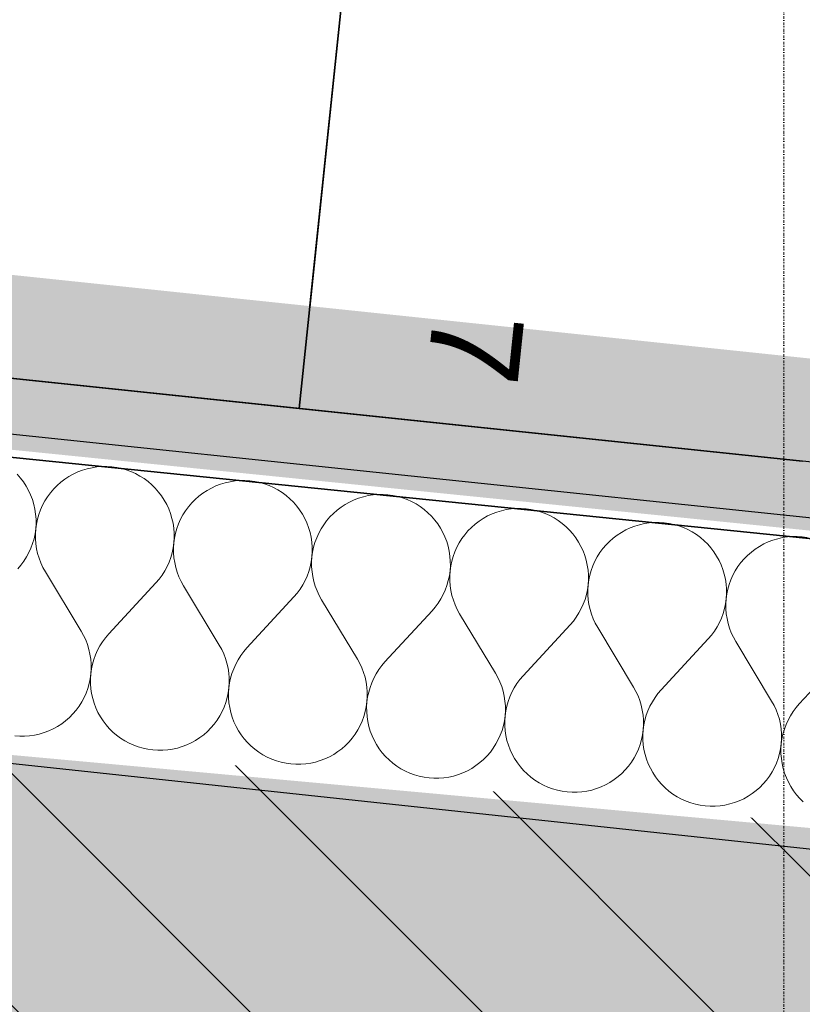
# Model space of a CAD drawing. Header units: millimetres. Extents: x -40276 to 214973, y -147941 to 35228.
# Tile 83 of 256: x -15270 to -14840, y 9356 to 9897. Entities that reach past the tile are written whole.
import ezdxf

# ---------------------------------------------------------------- set-up
doc = ezdxf.new("R2010")
doc.units = ezdxf.units.MM
doc.header["$MEASUREMENT"] = 0
doc.linetypes.add('Wipeout_Contour', pattern=[1000, 0, -1000])
doc.linetypes.add('Čerchovaná S', pattern=[3.5, 1.5, -0.85, 0.3, -0.85])
for name, color, linetype in [('1._POHLED ZÁPADNÍ_2_0_plochy', 7, 'Continuous'), ('1._POHLED ZÁPADNÍ_2_akustické prvky', 7, 'Continuous'), ('1._POHLED ZÁPADNÍ_2_Interiér - schodiště', 7, 'Continuous'), ('1._POHLED ZÁPADNÍ_2_Konstrukce - nosné', 7, 'Continuous'), ('1._POHLED ZÁPADNÍ_2_Nové_Interiér - schodiště', 7, 'Continuous'), ('1._POHLED ZÁPADNÍ_2_Nové_Výplně - Povrchové', 7, 'Continuous'), ('1._POHLED ZÁPADNÍ_2_Nové_Výplně – Řezové', 7, 'Continuous'), ('1._POHLED ZÁPADNÍ_2_Výplně – Řezové', 7, 'Continuous'), ('1._POHLED ZÁPADNÍ_2_Značky - řezy', 7, 'Continuous')]:
    doc.layers.add(name, color=color, linetype=linetype)
doc.styles.add('GENEROVANÝ_STYL_1', font='txt')

# ---------------------------------------------------------------- blocks, each defined once
blk = doc.blocks.new('*X38', base_point=(-42174.69, -26223.67))
at = {"layer": '1._POHLED ZÁPADNÍ_2_Nové_Výplně – Řezové', "color": 21, "linetype": 'Continuous', "lineweight": 20, "true_color": 0xffaaaa}
for p, q in [((-15229.9, 9650.58), (-15232.55, 9649.98)), ((-15227.21, 9650.98), (-15229.9, 9650.58)), ((-15224.5, 9651.19), (-15227.21, 9650.98)), ((-15221.77, 9651.21), (-15224.5, 9651.19)), ((-15219.06, 9651.03), (-15221.77, 9651.21)), ((-15216.36, 9650.66), (-15219.06, 9651.03)), ((-15213.7, 9650.1), (-15216.36, 9650.66)), ((-15211.09, 9649.35), (-15213.7, 9650.1)), ((-15269.18, 9644.88), (-15270.97, 9646.93)), ((-15267.54, 9642.72), (-15269.18, 9644.88)), ((-15242.55, 9645.77), (-15244.83, 9644.28)), ((-15240.17, 9647.09), (-15242.55, 9645.77)), ((-15237.7, 9648.23), (-15240.17, 9647.09)), ((-15235.16, 9649.2), (-15237.7, 9648.23)), ((-15232.55, 9649.98), (-15235.16, 9649.2)), ((-15208.53, 9648.41), (-15211.09, 9649.35)), ((-15206.05, 9647.3), (-15208.53, 9648.41)), ((-15203.66, 9646.01), (-15206.05, 9647.3)), ((-15201.36, 9644.55), (-15203.66, 9646.01)), ((-15266.05, 9640.44), (-15267.54, 9642.72)), ((-15264.73, 9638.06), (-15266.05, 9640.44)), ((-15249.04, 9640.84), (-15250.95, 9638.91)), ((-15246.99, 9642.64), (-15249.04, 9640.84)), ((-15244.83, 9644.28), (-15246.99, 9642.64)), ((-15199.17, 9642.93), (-15201.36, 9644.55)), ((-15197.11, 9641.16), (-15199.17, 9642.93)), ((-15195.17, 9639.25), (-15197.11, 9641.16)), ((-15193.38, 9637.21), (-15195.17, 9639.25)), ((-15164.37, 9639.41), (-15166.75, 9638.09)), ((-15161.9, 9640.55), (-15164.37, 9639.41)), ((-15159.36, 9641.52), (-15161.9, 9640.55)), ((-15156.75, 9642.3), (-15159.36, 9641.52)), ((-15154.1, 9642.9), (-15156.75, 9642.3)), ((-15151.4, 9643.3), (-15154.1, 9642.9)), ((-15148.69, 9643.51), (-15151.4, 9643.3)), ((-15145.97, 9643.53), (-15148.69, 9643.51)), ((-15143.26, 9643.35), (-15145.97, 9643.53)), ((-15140.56, 9642.98), (-15143.26, 9643.35)), ((-15137.9, 9642.42), (-15140.56, 9642.98)), ((-15135.29, 9641.67), (-15137.9, 9642.42)), ((-15132.73, 9640.73), (-15135.29, 9641.67)), ((-15130.25, 9639.62), (-15132.73, 9640.73)), ((-15127.85, 9638.33), (-15130.25, 9639.62)), ((-15263.59, 9635.59), (-15264.73, 9638.06)), ((-15262.63, 9633.04), (-15263.59, 9635.59)), ((-15254.33, 9634.65), (-15255.79, 9632.35)), ((-15252.72, 9636.84), (-15254.33, 9634.65)), ((-15250.95, 9638.91), (-15252.72, 9636.84)), ((-15191.73, 9635.04), (-15193.38, 9637.21)), ((-15190.25, 9632.76), (-15191.73, 9635.04)), ((-15171.19, 9634.96), (-15173.24, 9633.16)), ((-15169.02, 9636.6), (-15171.19, 9634.96)), ((-15166.75, 9638.09), (-15169.02, 9636.6)), ((-15125.56, 9636.87), (-15127.85, 9638.33)), ((-15123.37, 9635.25), (-15125.56, 9636.87)), ((-15121.3, 9633.48), (-15123.37, 9635.25)), ((-15080.95, 9634.62), (-15083.55, 9633.84)), ((-15078.29, 9635.22), (-15080.95, 9634.62)), ((-15075.6, 9635.62), (-15078.29, 9635.22)), ((-15072.89, 9635.83), (-15075.6, 9635.62)), ((-15070.17, 9635.85), (-15072.89, 9635.83)), ((-15067.45, 9635.67), (-15070.17, 9635.85)), ((-15064.76, 9635.3), (-15067.45, 9635.67)), ((-15062.1, 9634.74), (-15064.76, 9635.3)), ((-15059.48, 9633.99), (-15062.1, 9634.74)), ((-15056.93, 9633.05), (-15059.48, 9633.99)), ((-15261.84, 9630.44), (-15262.63, 9633.04)), ((-15261.25, 9627.78), (-15261.84, 9630.44)), ((-15257.08, 9629.96), (-15258.19, 9627.47)), ((-15255.79, 9632.35), (-15257.08, 9629.96)), ((-15188.93, 9630.38), (-15190.25, 9632.76)), ((-15187.79, 9627.91), (-15188.93, 9630.38)), ((-15176.92, 9629.16), (-15178.53, 9626.97)), ((-15175.15, 9631.23), (-15176.92, 9629.16)), ((-15173.24, 9633.16), (-15175.15, 9631.23)), ((-15119.37, 9631.57), (-15121.3, 9633.48)), ((-15117.57, 9629.53), (-15119.37, 9631.57)), ((-15115.93, 9627.36), (-15117.57, 9629.53)), ((-15093.22, 9628.92), (-15095.39, 9627.28)), ((-15090.94, 9630.41), (-15093.22, 9628.92)), ((-15088.56, 9631.73), (-15090.94, 9630.41)), ((-15086.1, 9632.87), (-15088.56, 9631.73)), ((-15083.55, 9633.84), (-15086.1, 9632.87)), ((-15054.45, 9631.94), (-15056.93, 9633.05)), ((-15052.05, 9630.65), (-15054.45, 9631.94)), ((-15049.75, 9629.19), (-15052.05, 9630.65)), ((-15047.57, 9627.57), (-15049.75, 9629.19)), ((-15260.85, 9625.09), (-15261.25, 9627.78)), ((-15260.64, 9622.38), (-15260.85, 9625.09)), ((-15259.12, 9624.92), (-15259.87, 9622.3)), ((-15258.19, 9627.47), (-15259.12, 9624.92)), ((-15186.82, 9625.37), (-15187.79, 9627.91)), ((-15186.04, 9622.76), (-15186.82, 9625.37)), ((-15179.99, 9624.67), (-15181.28, 9622.28)), ((-15178.53, 9626.97), (-15179.99, 9624.67)), ((-15114.45, 9625.08), (-15115.93, 9627.36)), ((-15113.13, 9622.7), (-15114.45, 9625.08)), ((-15099.34, 9623.55), (-15101.11, 9621.48)), ((-15097.43, 9625.48), (-15099.34, 9623.55)), ((-15095.39, 9627.28), (-15097.43, 9625.48)), ((-15045.5, 9625.81), (-15047.57, 9627.57)), ((-15043.57, 9623.89), (-15045.5, 9625.81)), ((-15041.77, 9621.85), (-15043.57, 9623.89)), ((-15012.76, 9624.05), (-15015.14, 9622.73)), ((-15010.29, 9625.19), (-15012.76, 9624.05)), ((-15007.75, 9626.16), (-15010.29, 9625.19)), ((-15005.14, 9626.94), (-15007.75, 9626.16)), ((-15002.49, 9627.54), (-15005.14, 9626.94)), ((-14999.8, 9627.94), (-15002.49, 9627.54)), ((-14997.09, 9628.15), (-14999.8, 9627.94)), ((-14994.37, 9628.17), (-14997.09, 9628.15)), ((-14991.65, 9627.99), (-14994.37, 9628.17)), ((-14988.96, 9627.62), (-14991.65, 9627.99)), ((-14986.3, 9627.06), (-14988.96, 9627.62)), ((-14983.68, 9626.31), (-14986.3, 9627.06)), ((-14981.13, 9625.37), (-14983.68, 9626.31)), ((-14978.64, 9624.26), (-14981.13, 9625.37)), ((-14976.25, 9622.97), (-14978.64, 9624.26)), ((-15260.8, 9616.95), (-15260.62, 9619.66)), ((-15260.43, 9619.64), (-15260.8, 9616.95)), ((-15260.62, 9619.66), (-15260.64, 9622.38)), ((-15259.87, 9622.3), (-15260.43, 9619.64)), ((-15185.45, 9620.1), (-15186.04, 9622.76)), ((-15185.05, 9617.41), (-15185.45, 9620.1)), ((-15182.39, 9619.79), (-15183.32, 9617.24)), ((-15181.28, 9622.28), (-15182.39, 9619.79)), ((-15111.99, 9620.23), (-15113.13, 9622.7)), ((-15111.02, 9617.69), (-15111.99, 9620.23)), ((-15110.24, 9615.08), (-15111.02, 9617.69)), ((-15102.73, 9619.29), (-15104.18, 9616.99)), ((-15101.11, 9621.48), (-15102.73, 9619.29)), ((-15040.13, 9619.68), (-15041.77, 9621.85)), ((-15038.64, 9617.4), (-15040.13, 9619.68)), ((-15021.63, 9617.8), (-15023.54, 9615.87)), ((-15019.59, 9619.6), (-15021.63, 9617.8)), ((-15017.42, 9621.24), (-15019.59, 9619.6)), ((-15015.14, 9622.73), (-15017.42, 9621.24)), ((-14973.95, 9621.51), (-14976.25, 9622.97)), ((-14971.76, 9619.9), (-14973.95, 9621.51)), ((-14969.7, 9618.13), (-14971.76, 9619.9)), ((-14967.76, 9616.21), (-14969.7, 9618.13)), ((-14931.95, 9618.48), (-14934.49, 9617.52)), ((-14929.34, 9619.26), (-14931.95, 9618.48)), ((-14926.69, 9619.86), (-14929.34, 9619.26)), ((-14924, 9620.26), (-14926.69, 9619.86)), ((-14921.29, 9620.47), (-14924, 9620.26)), ((-14918.56, 9620.49), (-14921.29, 9620.47)), ((-14915.85, 9620.31), (-14918.56, 9620.49)), ((-14913.15, 9619.94), (-14915.85, 9620.31)), ((-14910.49, 9619.38), (-14913.15, 9619.94)), ((-14907.88, 9618.63), (-14910.49, 9619.38)), ((-14905.32, 9617.7), (-14907.88, 9618.63)), ((-14902.84, 9616.58), (-14905.32, 9617.7)), ((-15261.74, 9611.59), (-15261.18, 9614.25)), ((-15261.18, 9614.25), (-15260.8, 9616.95)), ((-15260.8, 9616.95), (-15260.98, 9614.23)), ((-15260.98, 9614.23), (-15260.96, 9611.51)), ((-15184.84, 9614.7), (-15185.05, 9617.41)), ((-15184.82, 9611.98), (-15184.84, 9614.7)), ((-15184.07, 9614.62), (-15184.63, 9611.96)), ((-15183.32, 9617.24), (-15184.07, 9614.62)), ((-15109.65, 9612.42), (-15110.24, 9615.08)), ((-15109.24, 9609.73), (-15109.65, 9612.42)), ((-15105.47, 9614.6), (-15106.59, 9612.11)), ((-15104.18, 9616.99), (-15105.47, 9614.6)), ((-15037.33, 9615.02), (-15038.64, 9617.4)), ((-15036.18, 9612.55), (-15037.33, 9615.02)), ((-15035.22, 9610.01), (-15036.18, 9612.55)), ((-15025.31, 9613.8), (-15026.93, 9611.61)), ((-15023.54, 9615.87), (-15025.31, 9613.8)), ((-14965.97, 9614.17), (-14967.76, 9616.21)), ((-14964.33, 9612), (-14965.97, 9614.17)), ((-14941.62, 9613.56), (-14943.78, 9611.92)), ((-14939.34, 9615.05), (-14941.62, 9613.56)), ((-14936.96, 9616.37), (-14939.34, 9615.05)), ((-14934.49, 9617.52), (-14936.96, 9616.37)), ((-14900.45, 9615.29), (-14902.84, 9616.58)), ((-14898.15, 9613.83), (-14900.45, 9615.29)), ((-14895.96, 9612.22), (-14898.15, 9613.83)), ((-14848.19, 9612.58), (-14850.89, 9612.18)), ((-14845.48, 9612.8), (-14848.19, 9612.58)), ((-14842.76, 9612.81), (-14845.48, 9612.8)), ((-14840.05, 9612.63), (-14842.76, 9612.81)), ((-14837.35, 9612.26), (-14840.05, 9612.63)), ((-15263.43, 9606.42), (-15262.49, 9608.97)), ((-15262.49, 9608.97), (-15261.74, 9611.59)), ((-15260.96, 9611.51), (-15260.75, 9608.8)), ((-15260.75, 9608.8), (-15260.34, 9606.11)), ((-15185.37, 9606.57), (-15185, 9609.27)), ((-15185, 9609.27), (-15185.18, 9606.55)), ((-15185, 9609.27), (-15184.82, 9611.98)), ((-15184.63, 9611.96), (-15185, 9609.27)), ((-15109.03, 9607.02), (-15109.24, 9609.73)), ((-15109.02, 9604.3), (-15109.03, 9607.02)), ((-15108.27, 9606.94), (-15108.83, 9604.28)), ((-15107.52, 9609.56), (-15108.27, 9606.94)), ((-15106.59, 9612.11), (-15107.52, 9609.56)), ((-15034.44, 9607.4), (-15035.22, 9610.01)), ((-15033.84, 9604.75), (-15034.44, 9607.4)), ((-15029.67, 9606.92), (-15030.78, 9604.44)), ((-15028.38, 9609.31), (-15029.67, 9606.92)), ((-15026.93, 9611.61), (-15028.38, 9609.31)), ((-14962.84, 9609.72), (-14964.33, 9612)), ((-14961.52, 9607.34), (-14962.84, 9609.72)), ((-14960.38, 9604.87), (-14961.52, 9607.34)), ((-14947.74, 9608.19), (-14949.51, 9606.12)), ((-14945.83, 9610.13), (-14947.74, 9608.19)), ((-14943.78, 9611.92), (-14945.83, 9610.13)), ((-14893.9, 9610.45), (-14895.96, 9612.22)), ((-14891.96, 9608.53), (-14893.9, 9610.45)), ((-14890.17, 9606.49), (-14891.96, 9608.53)), ((-14863.54, 9607.37), (-14865.81, 9605.89)), ((-14861.16, 9608.69), (-14863.54, 9607.37)), ((-14858.69, 9609.84), (-14861.16, 9608.69)), ((-14856.15, 9610.8), (-14858.69, 9609.84)), ((-14853.54, 9611.59), (-14856.15, 9610.8)), ((-14850.89, 9612.18), (-14853.54, 9611.59)), ((-15267.3, 9599.25), (-15265.84, 9601.54)), ((-15265.84, 9601.54), (-15264.55, 9603.94)), ((-15264.55, 9603.94), (-15263.43, 9606.42)), ((-15260.34, 9606.11), (-15259.75, 9603.45)), ((-15259.75, 9603.45), (-15258.96, 9600.85)), ((-15186.69, 9601.3), (-15185.94, 9603.91)), ((-15185.94, 9603.91), (-15185.37, 9606.57)), ((-15185.18, 9606.55), (-15185.16, 9603.83)), ((-15185.16, 9603.83), (-15184.95, 9601.12)), ((-15109.57, 9598.89), (-15109.2, 9601.59)), ((-15109.2, 9601.59), (-15109.37, 9598.87)), ((-15109.2, 9601.59), (-15109.02, 9604.3)), ((-15108.83, 9604.28), (-15109.2, 9601.59)), ((-15033.44, 9602.06), (-15033.84, 9604.75)), ((-15033.23, 9599.34), (-15033.44, 9602.06)), ((-15031.72, 9601.88), (-15032.47, 9599.27)), ((-15030.78, 9604.44), (-15031.72, 9601.88)), ((-14959.42, 9602.33), (-14960.38, 9604.87)), ((-14958.63, 9599.72), (-14959.42, 9602.33)), ((-14952.58, 9601.63), (-14953.87, 9599.24)), ((-14951.12, 9603.93), (-14952.58, 9601.63)), ((-14949.51, 9606.12), (-14951.12, 9603.93)), ((-14888.52, 9604.32), (-14890.17, 9606.49)), ((-14887.04, 9602.04), (-14888.52, 9604.32)), ((-14885.72, 9599.66), (-14887.04, 9602.04)), ((-14870.03, 9602.45), (-14871.94, 9600.51)), ((-14867.98, 9604.24), (-14870.03, 9602.45)), ((-14865.81, 9605.89), (-14867.98, 9604.24)), ((-15270.68, 9595), (-15268.91, 9597.06)), ((-15268.91, 9597.06), (-15267.3, 9599.25)), ((-15258.96, 9600.85), (-15257.99, 9598.31)), ((-15257.99, 9598.31), (-15256.84, 9595.84)), ((-15190.03, 9593.87), (-15188.74, 9596.26)), ((-15188.74, 9596.26), (-15187.63, 9598.74)), ((-15187.63, 9598.74), (-15186.69, 9601.3)), ((-15184.95, 9601.12), (-15184.54, 9598.43)), ((-15184.54, 9598.43), (-15183.94, 9595.77)), ((-15110.89, 9593.62), (-15110.13, 9596.23)), ((-15110.13, 9596.23), (-15109.57, 9598.89)), ((-15109.37, 9598.87), (-15109.36, 9596.15)), ((-15109.36, 9596.15), (-15109.14, 9593.44)), ((-15033.4, 9593.91), (-15033.22, 9596.62)), ((-15033.03, 9596.6), (-15033.4, 9593.91)), ((-15033.22, 9596.62), (-15033.23, 9599.34)), ((-15032.47, 9599.27), (-15033.03, 9596.6)), ((-14958.04, 9597.07), (-14958.63, 9599.72)), ((-14957.64, 9594.38), (-14958.04, 9597.07)), ((-14954.98, 9596.76), (-14955.91, 9594.2)), ((-14953.87, 9599.24), (-14954.98, 9596.76)), ((-14884.58, 9597.19), (-14885.72, 9599.66)), ((-14883.61, 9594.65), (-14884.58, 9597.19)), ((-14875.32, 9596.25), (-14876.78, 9593.96)), ((-14873.71, 9598.44), (-14875.32, 9596.25)), ((-14871.94, 9600.51), (-14873.71, 9598.44)), ((-15256.84, 9595.84), (-15255.52, 9593.46)), ((-15255.52, 9593.46), (-15235.86, 9560.84)), ((-15193.11, 9589.38), (-15191.49, 9591.57)), ((-15191.49, 9591.57), (-15190.03, 9593.87)), ((-15183.94, 9595.77), (-15183.16, 9593.17)), ((-15183.16, 9593.17), (-15182.19, 9590.63)), ((-15182.19, 9590.63), (-15181.04, 9588.16)), ((-15112.94, 9588.58), (-15111.82, 9591.06)), ((-15111.82, 9591.06), (-15110.89, 9593.62)), ((-15109.14, 9593.44), (-15108.74, 9590.75)), ((-15108.74, 9590.75), (-15108.14, 9588.09)), ((-15034.33, 9588.55), (-15033.77, 9591.21)), ((-15033.77, 9591.21), (-15033.4, 9593.91)), ((-15033.4, 9593.91), (-15033.57, 9591.19)), ((-15033.57, 9591.19), (-15033.55, 9588.47)), ((-14957.43, 9591.66), (-14957.64, 9594.38)), ((-14957.41, 9588.94), (-14957.43, 9591.66)), ((-14956.66, 9591.59), (-14957.22, 9588.92)), ((-14955.91, 9594.2), (-14956.66, 9591.59)), ((-14882.83, 9592.04), (-14883.61, 9594.65)), ((-14882.24, 9589.39), (-14882.83, 9592.04)), ((-14878.07, 9591.56), (-14879.18, 9589.08)), ((-14876.78, 9593.96), (-14878.07, 9591.56)), ((-15194.88, 9587.32), (-15220.69, 9559.3)), ((-15194.88, 9587.32), (-15193.11, 9589.38)), ((-15181.04, 9588.16), (-15179.72, 9585.78)), ((-15179.72, 9585.78), (-15160.05, 9553.16)), ((-15115.69, 9583.89), (-15114.23, 9586.19)), ((-15114.23, 9586.19), (-15112.94, 9588.58)), ((-15108.14, 9588.09), (-15107.36, 9585.49)), ((-15107.36, 9585.49), (-15106.39, 9582.95)), ((-15036.02, 9583.38), (-15035.08, 9585.94)), ((-15035.08, 9585.94), (-15034.33, 9588.55)), ((-15033.55, 9588.47), (-15033.34, 9585.76)), ((-15033.34, 9585.76), (-15032.93, 9583.07)), ((-14957.97, 9583.53), (-14957.59, 9586.23)), ((-14957.59, 9586.23), (-14957.77, 9583.51)), ((-14957.59, 9586.23), (-14957.41, 9588.94)), ((-14957.22, 9588.92), (-14957.59, 9586.23)), ((-14881.84, 9586.7), (-14882.24, 9589.39)), ((-14881.63, 9583.98), (-14881.84, 9586.7)), ((-14880.11, 9586.52), (-14880.86, 9583.91)), ((-14879.18, 9589.08), (-14880.11, 9586.52)), ((-15119.08, 9579.64), (-15117.31, 9581.7)), ((-15117.31, 9581.7), (-15115.69, 9583.89)), ((-15106.39, 9582.95), (-15105.24, 9580.48)), ((-15105.24, 9580.48), (-15103.92, 9578.1)), ((-15038.43, 9578.51), (-15037.14, 9580.9)), ((-15037.14, 9580.9), (-15036.02, 9583.38)), ((-15032.93, 9583.07), (-15032.34, 9580.42)), ((-15032.34, 9580.42), (-15031.55, 9577.81)), ((-14959.28, 9578.26), (-14958.53, 9580.87)), ((-14958.53, 9580.87), (-14957.97, 9583.53)), ((-14957.77, 9583.51), (-14957.75, 9580.79)), ((-14957.75, 9580.79), (-14957.54, 9578.08)), ((-14881.79, 9578.55), (-14881.61, 9581.26)), ((-14881.42, 9581.24), (-14881.79, 9578.55)), ((-14881.61, 9581.26), (-14881.63, 9583.98)), ((-14880.86, 9583.91), (-14881.42, 9581.24)), ((-15119.08, 9579.64), (-15144.89, 9551.62)), ((-15103.92, 9578.1), (-15084.25, 9545.48)), ((-15041.51, 9574.02), (-15039.89, 9576.21)), ((-15039.89, 9576.21), (-15038.43, 9578.51)), ((-15031.55, 9577.81), (-15030.58, 9575.27)), ((-15030.58, 9575.27), (-15029.44, 9572.8)), ((-14961.34, 9573.22), (-14960.22, 9575.7)), ((-14960.22, 9575.7), (-14959.28, 9578.26)), ((-14957.54, 9578.08), (-14957.13, 9575.39)), ((-14957.13, 9575.39), (-14956.54, 9572.74)), ((-14882.73, 9573.19), (-14882.16, 9575.85)), ((-14882.16, 9575.85), (-14881.79, 9578.55)), ((-14881.79, 9578.55), (-14881.97, 9575.83)), ((-14881.97, 9575.83), (-14881.95, 9573.11)), ((-15043.28, 9571.96), (-15069.09, 9543.94)), ((-15043.28, 9571.96), (-15041.51, 9574.02)), ((-15029.44, 9572.8), (-15028.12, 9570.42)), ((-15028.12, 9570.42), (-15008.45, 9537.8)), ((-14964.09, 9568.53), (-14962.63, 9570.83)), ((-14962.63, 9570.83), (-14961.34, 9573.22)), ((-14956.54, 9572.74), (-14955.75, 9570.13)), ((-14955.75, 9570.13), (-14954.78, 9567.59)), ((-14884.42, 9568.02), (-14883.48, 9570.58)), ((-14883.48, 9570.58), (-14882.73, 9573.19)), ((-14881.95, 9573.11), (-14881.74, 9570.4)), ((-14881.74, 9570.4), (-14881.33, 9567.71)), ((-14967.47, 9564.28), (-14993.29, 9536.26)), ((-14967.47, 9564.28), (-14965.7, 9566.35)), ((-14965.7, 9566.35), (-14964.09, 9568.53)), ((-14954.78, 9567.59), (-14953.63, 9565.12)), ((-14953.63, 9565.12), (-14952.31, 9562.74)), ((-14886.82, 9563.15), (-14885.53, 9565.54)), ((-14885.53, 9565.54), (-14884.42, 9568.02)), ((-14881.33, 9567.71), (-14880.73, 9565.06)), ((-14880.73, 9565.06), (-14879.95, 9562.45)), ((-15234.53, 9558.46), (-15235.86, 9560.84)), ((-15233.39, 9555.99), (-15234.53, 9558.46)), ((-15220.69, 9559.3), (-15222.47, 9557.23)), ((-14952.31, 9562.74), (-14932.65, 9530.12)), ((-14891.67, 9556.6), (-14889.9, 9558.67)), ((-14889.9, 9558.67), (-14888.28, 9560.85)), ((-14888.28, 9560.85), (-14886.82, 9563.15)), ((-14879.95, 9562.45), (-14878.98, 9559.91)), ((-14878.98, 9559.91), (-14877.83, 9557.44)), ((-15232.42, 9553.45), (-15233.39, 9555.99)), ((-15231.63, 9550.84), (-15232.42, 9553.45)), ((-15224.08, 9555.05), (-15225.54, 9552.75)), ((-15222.47, 9557.23), (-15224.08, 9555.05)), ((-15158.73, 9550.78), (-15160.05, 9553.16)), ((-14891.67, 9556.6), (-14917.48, 9528.58)), ((-14877.83, 9557.44), (-14876.51, 9555.06)), ((-14876.51, 9555.06), (-14856.84, 9522.44)), ((-15231.04, 9548.19), (-15231.63, 9550.84)), ((-15230.63, 9545.5), (-15231.04, 9548.19)), ((-15227.95, 9547.88), (-15228.89, 9545.32)), ((-15226.83, 9550.36), (-15227.95, 9547.88)), ((-15225.54, 9552.75), (-15226.83, 9550.36)), ((-15157.58, 9548.31), (-15158.73, 9550.78)), ((-15156.62, 9545.77), (-15157.58, 9548.31)), ((-15148.28, 9547.37), (-15149.74, 9545.07)), ((-15146.66, 9549.56), (-15148.28, 9547.37)), ((-15144.89, 9551.62), (-15146.66, 9549.56)), ((-14815.87, 9548.92), (-14841.68, 9520.9)), ((-15230.42, 9542.79), (-15230.63, 9545.5)), ((-15230.4, 9540.07), (-15230.42, 9542.79)), ((-15229.64, 9542.71), (-15230.2, 9540.05)), ((-15228.89, 9545.32), (-15229.64, 9542.71)), ((-15155.83, 9543.16), (-15156.62, 9545.77)), ((-15155.24, 9540.51), (-15155.83, 9543.16)), ((-15151.03, 9542.68), (-15152.15, 9540.2)), ((-15149.74, 9545.07), (-15151.03, 9542.68)), ((-15082.93, 9543.1), (-15084.25, 9545.48)), ((-15081.78, 9540.63), (-15082.93, 9543.1)), ((-15069.09, 9543.94), (-15070.86, 9541.88)), ((-15230.95, 9534.66), (-15230.58, 9537.35)), ((-15230.58, 9537.35), (-15230.76, 9534.64)), ((-15230.58, 9537.35), (-15230.4, 9540.07)), ((-15230.2, 9540.05), (-15230.58, 9537.35)), ((-15154.83, 9537.82), (-15155.24, 9540.51)), ((-15154.62, 9535.11), (-15154.83, 9537.82)), ((-15153.09, 9537.64), (-15153.84, 9535.03)), ((-15152.15, 9540.2), (-15153.09, 9537.64)), ((-15080.81, 9538.09), (-15081.78, 9540.63)), ((-15080.03, 9535.49), (-15080.81, 9538.09)), ((-15073.94, 9537.39), (-15075.23, 9535)), ((-15072.48, 9539.69), (-15073.94, 9537.39)), ((-15070.86, 9541.88), (-15072.48, 9539.69)), ((-15007.13, 9535.42), (-15008.45, 9537.8)), ((-15232.25, 9529.38), (-15231.51, 9531.99)), ((-15231.51, 9531.99), (-15230.95, 9534.66)), ((-15230.76, 9534.64), (-15230.74, 9531.92)), ((-15230.74, 9531.92), (-15230.53, 9529.2)), ((-15154.77, 9529.67), (-15154.6, 9532.39)), ((-15154.4, 9532.37), (-15154.77, 9529.67)), ((-15154.6, 9532.39), (-15154.62, 9535.11)), ((-15153.84, 9535.03), (-15154.4, 9532.37)), ((-15079.43, 9532.83), (-15080.03, 9535.49)), ((-15079.03, 9530.14), (-15079.43, 9532.83)), ((-15076.35, 9532.52), (-15077.28, 9529.96)), ((-15075.23, 9535), (-15076.35, 9532.52)), ((-15005.98, 9532.95), (-15007.13, 9535.42)), ((-15005.01, 9530.41), (-15005.98, 9532.95)), ((-14996.68, 9532.01), (-14998.14, 9529.71)), ((-14995.06, 9534.2), (-14996.68, 9532.01)), ((-14993.29, 9536.26), (-14995.06, 9534.2)), ((-15234.3, 9524.34), (-15233.19, 9526.82)), ((-15233.19, 9526.82), (-15232.25, 9529.38)), ((-15230.53, 9529.2), (-15230.13, 9526.51)), ((-15230.13, 9526.51), (-15229.54, 9523.86)), ((-15155.7, 9524.31), (-15155.14, 9526.98)), ((-15155.14, 9526.98), (-15154.77, 9529.67)), ((-15154.77, 9529.67), (-15154.95, 9526.96)), ((-15154.95, 9526.96), (-15154.94, 9524.24)), ((-15078.81, 9527.43), (-15079.03, 9530.14)), ((-15078.8, 9524.71), (-15078.81, 9527.43)), ((-15078.04, 9527.35), (-15078.6, 9524.69)), ((-15077.28, 9529.96), (-15078.04, 9527.35)), ((-15004.23, 9527.81), (-15005.01, 9530.41)), ((-15003.63, 9525.15), (-15004.23, 9527.81)), ((-14999.43, 9527.32), (-15000.54, 9524.84)), ((-14998.14, 9529.71), (-14999.43, 9527.32)), ((-14931.32, 9527.74), (-14932.65, 9530.12)), ((-14930.18, 9525.27), (-14931.32, 9527.74)), ((-14919.26, 9526.52), (-14920.87, 9524.33)), ((-14917.48, 9528.58), (-14919.26, 9526.52)), ((-15237.05, 9519.65), (-15235.59, 9521.94)), ((-15235.59, 9521.94), (-15234.3, 9524.34)), ((-15229.54, 9523.86), (-15228.75, 9521.25)), ((-15228.75, 9521.25), (-15227.79, 9518.71)), ((-15157.39, 9519.14), (-15156.45, 9521.7)), ((-15156.45, 9521.7), (-15155.7, 9524.31)), ((-15154.94, 9524.24), (-15154.73, 9521.52)), ((-15154.73, 9521.52), (-15154.33, 9518.83)), ((-15079.34, 9519.3), (-15078.97, 9521.99)), ((-15078.97, 9521.99), (-15079.15, 9519.28)), ((-15078.97, 9521.99), (-15078.8, 9524.71)), ((-15078.6, 9524.69), (-15078.97, 9521.99)), ((-15003.22, 9522.46), (-15003.63, 9525.15)), ((-15003.01, 9519.75), (-15003.22, 9522.46)), ((-15001.48, 9522.28), (-15002.23, 9519.67)), ((-15000.54, 9524.84), (-15001.48, 9522.28)), ((-14929.21, 9522.73), (-14930.18, 9525.27)), ((-14928.42, 9520.13), (-14929.21, 9522.73)), ((-14922.33, 9522.04), (-14923.62, 9519.64)), ((-14920.87, 9524.33), (-14922.33, 9522.04)), ((-14855.52, 9520.06), (-14856.84, 9522.44)), ((-14841.68, 9520.9), (-14843.45, 9518.84)), ((-15242.34, 9513.45), (-15240.43, 9515.39)), ((-15240.43, 9515.39), (-15238.66, 9517.46)), ((-15238.66, 9517.46), (-15237.05, 9519.65)), ((-15227.79, 9518.71), (-15226.64, 9516.24)), ((-15226.64, 9516.24), (-15225.33, 9513.86)), ((-15159.79, 9514.27), (-15158.5, 9516.66)), ((-15158.5, 9516.66), (-15157.39, 9519.14)), ((-15154.33, 9518.83), (-15153.73, 9516.18)), ((-15153.73, 9516.18), (-15152.95, 9513.57)), ((-15080.65, 9514.02), (-15079.9, 9516.64)), ((-15079.9, 9516.64), (-15079.34, 9519.3)), ((-15079.15, 9519.28), (-15079.14, 9516.56)), ((-15079.14, 9516.56), (-15078.93, 9513.85)), ((-15003.17, 9514.31), (-15002.99, 9517.03)), ((-15002.8, 9517.01), (-15003.17, 9514.31)), ((-15002.99, 9517.03), (-15003.01, 9519.75)), ((-15002.23, 9519.67), (-15002.8, 9517.01)), ((-14927.83, 9517.47), (-14928.42, 9520.13)), ((-14927.42, 9514.78), (-14927.83, 9517.47)), ((-14924.74, 9517.16), (-14925.68, 9514.61)), ((-14923.62, 9519.64), (-14924.74, 9517.16)), ((-14854.37, 9517.59), (-14855.52, 9520.06)), ((-14853.41, 9515.05), (-14854.37, 9517.59)), ((-14852.62, 9512.45), (-14853.41, 9515.05)), ((-14845.07, 9516.65), (-14846.53, 9514.36)), ((-14843.45, 9518.84), (-14845.07, 9516.65)), ((-15248.83, 9508.53), (-15246.55, 9510.02)), ((-15246.55, 9510.02), (-15244.39, 9511.66)), ((-15244.39, 9511.66), (-15242.34, 9513.45)), ((-15225.33, 9513.86), (-15223.84, 9511.58)), ((-15223.84, 9511.58), (-15222.2, 9509.41)), ((-15164.63, 9507.71), (-15162.86, 9509.78)), ((-15162.86, 9509.78), (-15161.24, 9511.97)), ((-15161.24, 9511.97), (-15159.79, 9514.27)), ((-15152.95, 9513.57), (-15151.99, 9511.03)), ((-15151.99, 9511.03), (-15150.84, 9508.56)), ((-15082.7, 9508.98), (-15081.58, 9511.46)), ((-15081.58, 9511.46), (-15080.65, 9514.02)), ((-15078.93, 9513.85), (-15078.52, 9511.15)), ((-15078.52, 9511.15), (-15077.93, 9508.5)), ((-15004.1, 9508.96), (-15003.54, 9511.62)), ((-15003.54, 9511.62), (-15003.17, 9514.31)), ((-15003.17, 9514.31), (-15003.35, 9511.6)), ((-15003.35, 9511.6), (-15003.33, 9508.88)), ((-14927.21, 9512.07), (-14927.42, 9514.78)), ((-14927.19, 9509.35), (-14927.21, 9512.07)), ((-14926.43, 9511.99), (-14926.99, 9509.33)), ((-14925.68, 9514.61), (-14926.43, 9511.99)), ((-14852.03, 9509.79), (-14852.62, 9512.45)), ((-14851.62, 9507.1), (-14852.03, 9509.79)), ((-14847.82, 9511.96), (-14848.94, 9509.48)), ((-14846.53, 9514.36), (-14847.82, 9511.96)), ((-15261.48, 9503.72), (-15258.83, 9504.31)), ((-15258.83, 9504.31), (-15256.22, 9505.1)), ((-15256.22, 9505.1), (-15253.68, 9506.06)), ((-15253.68, 9506.06), (-15251.21, 9507.21)), ((-15251.21, 9507.21), (-15248.83, 9508.53)), ((-15222.2, 9509.41), (-15220.41, 9507.37)), ((-15220.41, 9507.37), (-15218.47, 9505.45)), ((-15218.47, 9505.45), (-15216.41, 9503.68)), ((-15168.58, 9503.98), (-15166.54, 9505.78)), ((-15166.54, 9505.78), (-15164.63, 9507.71)), ((-15150.84, 9508.56), (-15149.52, 9506.18)), ((-15149.52, 9506.18), (-15148.04, 9503.9)), ((-15087.06, 9502.1), (-15085.44, 9504.29)), ((-15085.44, 9504.29), (-15083.98, 9506.59)), ((-15083.98, 9506.59), (-15082.7, 9508.98)), ((-15077.93, 9508.5), (-15077.15, 9505.89)), ((-15077.15, 9505.89), (-15076.18, 9503.35)), ((-15005.78, 9503.79), (-15004.85, 9506.34)), ((-15004.85, 9506.34), (-15004.1, 9508.96)), ((-15003.33, 9508.88), (-15003.12, 9506.17)), ((-15003.12, 9506.17), (-15002.72, 9503.48)), ((-14927.74, 9503.94), (-14927.37, 9506.63)), ((-14927.37, 9506.63), (-14927.55, 9503.92)), ((-14927.37, 9506.63), (-14927.19, 9509.35)), ((-14926.99, 9509.33), (-14927.37, 9506.63)), ((-14851.41, 9504.39), (-14851.62, 9507.1)), ((-14851.39, 9501.67), (-14851.41, 9504.39)), ((-14850.63, 9504.31), (-14851.19, 9501.65)), ((-14849.88, 9506.93), (-14850.63, 9504.31)), ((-14848.94, 9509.48), (-14849.88, 9506.93)), ((-15272.32, 9503.27), (-15269.6, 9503.09)), ((-15269.6, 9503.09), (-15266.88, 9503.11)), ((-15266.88, 9503.11), (-15264.17, 9503.32)), ((-15264.17, 9503.32), (-15261.48, 9503.72)), ((-15216.41, 9503.68), (-15214.22, 9502.07)), ((-15214.22, 9502.07), (-15211.92, 9500.61)), ((-15211.92, 9500.61), (-15209.53, 9499.32)), ((-15209.53, 9499.32), (-15207.04, 9498.21)), ((-15177.88, 9498.39), (-15175.41, 9499.53)), ((-15175.41, 9499.53), (-15173.03, 9500.85)), ((-15173.03, 9500.85), (-15170.75, 9502.34)), ((-15170.75, 9502.34), (-15168.58, 9503.98)), ((-15148.04, 9503.9), (-15146.4, 9501.73)), ((-15146.4, 9501.73), (-15144.6, 9499.69)), ((-15144.6, 9499.69), (-15142.67, 9497.77)), ((-15090.74, 9498.1), (-15088.82, 9500.03)), ((-15088.82, 9500.03), (-15087.06, 9502.1)), ((-15076.18, 9503.35), (-15075.04, 9500.88)), ((-15075.04, 9500.88), (-15073.72, 9498.5)), ((-15009.64, 9496.61), (-15008.18, 9498.91)), ((-15008.18, 9498.91), (-15006.89, 9501.3)), ((-15006.89, 9501.3), (-15005.78, 9503.79)), ((-15002.72, 9503.48), (-15002.13, 9500.82)), ((-15002.13, 9500.82), (-15001.35, 9498.21)), ((-14929.04, 9498.66), (-14928.3, 9501.28)), ((-14928.3, 9501.28), (-14927.74, 9503.94)), ((-14927.55, 9503.92), (-14927.53, 9501.2)), ((-14927.53, 9501.2), (-14927.32, 9498.49)), ((-14851.93, 9496.26), (-14851.56, 9498.96)), ((-14851.56, 9498.96), (-14851.74, 9496.24)), ((-14851.56, 9498.96), (-14851.39, 9501.67)), ((-14851.19, 9501.65), (-14851.56, 9498.96)), ((-15207.04, 9498.21), (-15204.49, 9497.27)), ((-15204.49, 9497.27), (-15201.87, 9496.52)), ((-15201.87, 9496.52), (-15199.21, 9495.96)), ((-15199.21, 9495.96), (-15196.52, 9495.59)), ((-15196.52, 9495.59), (-15193.8, 9495.41)), ((-15193.8, 9495.41), (-15191.08, 9495.43)), ((-15191.08, 9495.43), (-15188.37, 9495.64)), ((-15188.37, 9495.64), (-15185.68, 9496.04)), ((-15185.68, 9496.04), (-15183.02, 9496.64)), ((-15183.02, 9496.64), (-15180.42, 9497.42)), ((-15180.42, 9497.42), (-15177.88, 9498.39)), ((-15142.67, 9497.77), (-15140.6, 9496.01)), ((-15140.6, 9496.01), (-15138.42, 9494.39)), ((-15138.42, 9494.39), (-15136.12, 9492.93)), ((-15097.23, 9493.17), (-15094.95, 9494.66)), ((-15094.95, 9494.66), (-15092.78, 9496.3)), ((-15092.78, 9496.3), (-15090.74, 9498.1)), ((-15073.72, 9498.5), (-15072.24, 9496.22)), ((-15072.24, 9496.22), (-15070.6, 9494.05)), ((-15070.6, 9494.05), (-15068.8, 9492.01)), ((-15013.02, 9492.35), (-15011.25, 9494.42)), ((-15011.25, 9494.42), (-15009.64, 9496.61)), ((-15001.35, 9498.21), (-15000.38, 9495.67)), ((-15000.38, 9495.67), (-14999.24, 9493.2)), ((-14932.38, 9491.23), (-14931.09, 9493.62)), ((-14931.09, 9493.62), (-14929.98, 9496.11)), ((-14929.98, 9496.11), (-14929.04, 9498.66)), ((-14927.32, 9498.49), (-14926.92, 9495.8)), ((-14926.92, 9495.8), (-14926.33, 9493.14)), ((-14853.24, 9490.98), (-14852.49, 9493.6)), ((-14852.49, 9493.6), (-14851.93, 9496.26)), ((-14851.74, 9496.24), (-14851.73, 9493.52)), ((-14851.73, 9493.52), (-14851.52, 9490.81)), ((-15136.12, 9492.93), (-15133.72, 9491.64)), ((-15133.72, 9491.64), (-15131.24, 9490.53)), ((-15131.24, 9490.53), (-15128.69, 9489.59)), ((-15128.69, 9489.59), (-15126.07, 9488.84)), ((-15126.07, 9488.84), (-15123.41, 9488.28)), ((-15123.41, 9488.28), (-15120.71, 9487.91)), ((-15120.71, 9487.91), (-15118, 9487.73)), ((-15115.28, 9487.75), (-15112.57, 9487.96)), ((-15112.57, 9487.96), (-15109.88, 9488.36)), ((-15109.88, 9488.36), (-15107.22, 9488.96)), ((-15107.22, 9488.96), (-15104.62, 9489.74)), ((-15104.62, 9489.74), (-15102.07, 9490.71)), ((-15102.07, 9490.71), (-15099.61, 9491.85)), ((-15099.61, 9491.85), (-15097.23, 9493.17)), ((-15068.8, 9492.01), (-15066.87, 9490.1)), ((-15066.87, 9490.1), (-15064.8, 9488.33)), ((-15064.8, 9488.33), (-15062.61, 9486.71)), ((-15019.15, 9486.98), (-15016.98, 9488.62)), ((-15016.98, 9488.62), (-15014.93, 9490.42)), ((-15014.93, 9490.42), (-15013.02, 9492.35)), ((-14999.24, 9493.2), (-14997.92, 9490.82)), ((-14997.92, 9490.82), (-14996.44, 9488.54)), ((-14996.44, 9488.54), (-14994.79, 9486.37)), ((-14935.45, 9486.74), (-14933.84, 9488.93)), ((-14933.84, 9488.93), (-14932.38, 9491.23)), ((-14926.33, 9493.14), (-14925.54, 9490.54)), ((-14925.54, 9490.54), (-14924.58, 9487.99)), ((-14924.58, 9487.99), (-14923.43, 9485.52)), ((-14855.29, 9485.95), (-14854.18, 9488.43)), ((-14854.18, 9488.43), (-14853.24, 9490.98)), ((-14851.52, 9490.81), (-14851.12, 9488.12)), ((-14851.12, 9488.12), (-14850.52, 9485.46)), ((-15118, 9487.73), (-15115.28, 9487.75)), ((-15062.61, 9486.71), (-15060.32, 9485.25)), ((-15060.32, 9485.25), (-15057.92, 9483.96)), ((-15057.92, 9483.96), (-15055.44, 9482.85)), ((-15055.44, 9482.85), (-15052.88, 9481.91)), ((-15028.81, 9482.06), (-15026.27, 9483.03)), ((-15026.27, 9483.03), (-15023.8, 9484.17)), ((-15023.8, 9484.17), (-15021.42, 9485.49)), ((-15021.42, 9485.49), (-15019.15, 9486.98)), ((-14994.79, 9486.37), (-14993, 9484.33)), ((-14993, 9484.33), (-14991.06, 9482.42)), ((-14941.18, 9480.94), (-14939.13, 9482.74)), ((-14939.13, 9482.74), (-14937.22, 9484.67)), ((-14937.22, 9484.67), (-14935.45, 9486.74)), ((-14923.43, 9485.52), (-14922.12, 9483.14)), ((-14922.12, 9483.14), (-14920.63, 9480.86)), ((-14858.03, 9481.25), (-14856.58, 9483.55)), ((-14856.58, 9483.55), (-14855.29, 9485.95)), ((-14850.52, 9485.46), (-14849.74, 9482.86)), ((-14849.74, 9482.86), (-14848.78, 9480.31)), ((-15052.88, 9481.91), (-15050.27, 9481.16)), ((-15050.27, 9481.16), (-15047.61, 9480.6)), ((-15047.61, 9480.6), (-15044.91, 9480.23)), ((-15044.91, 9480.23), (-15042.2, 9480.05)), ((-15042.2, 9480.05), (-15039.48, 9480.07)), ((-15039.48, 9480.07), (-15036.76, 9480.28)), ((-15036.76, 9480.28), (-15034.07, 9480.68)), ((-15034.07, 9480.68), (-15031.42, 9481.28)), ((-15031.42, 9481.28), (-15028.81, 9482.06)), ((-14991.06, 9482.42), (-14989, 9480.65)), ((-14989, 9480.65), (-14986.81, 9479.03)), ((-14986.81, 9479.03), (-14984.51, 9477.57)), ((-14984.51, 9477.57), (-14982.12, 9476.28)), ((-14948, 9476.49), (-14945.62, 9477.81)), ((-14945.62, 9477.81), (-14943.34, 9479.3)), ((-14943.34, 9479.3), (-14941.18, 9480.94)), ((-14920.63, 9480.86), (-14918.99, 9478.7)), ((-14918.99, 9478.7), (-14917.2, 9476.65)), ((-14861.42, 9476.99), (-14859.65, 9479.06)), ((-14859.65, 9479.06), (-14858.03, 9481.25)), ((-14848.78, 9480.31), (-14847.63, 9477.84)), ((-14847.63, 9477.84), (-14846.31, 9475.46)), ((-14982.12, 9476.28), (-14979.64, 9475.17)), ((-14979.64, 9475.17), (-14977.08, 9474.23)), ((-14977.08, 9474.23), (-14974.47, 9473.48)), ((-14974.47, 9473.48), (-14971.8, 9472.92)), ((-14971.8, 9472.92), (-14969.11, 9472.55)), ((-14969.11, 9472.55), (-14966.39, 9472.37)), ((-14966.39, 9472.37), (-14963.67, 9472.39)), ((-14963.67, 9472.39), (-14960.96, 9472.6)), ((-14960.96, 9472.6), (-14958.27, 9473)), ((-14958.27, 9473), (-14955.62, 9473.6)), ((-14955.62, 9473.6), (-14953.01, 9474.38)), ((-14953.01, 9474.38), (-14950.47, 9475.35)), ((-14950.47, 9475.35), (-14948, 9476.49)), ((-14917.2, 9476.65), (-14915.26, 9474.74)), ((-14915.26, 9474.74), (-14913.2, 9472.97)), ((-14913.2, 9472.97), (-14911.01, 9471.35)), ((-14867.54, 9471.62), (-14865.37, 9473.26)), ((-14865.37, 9473.26), (-14863.33, 9475.06)), ((-14863.33, 9475.06), (-14861.42, 9476.99)), ((-14846.31, 9475.46), (-14844.83, 9473.18)), ((-14844.83, 9473.18), (-14843.19, 9471.02)), ((-14911.01, 9471.35), (-14908.71, 9469.89)), ((-14908.71, 9469.89), (-14906.32, 9468.6)), ((-14906.32, 9468.6), (-14903.83, 9467.49)), ((-14903.83, 9467.49), (-14901.28, 9466.55)), ((-14901.28, 9466.55), (-14898.66, 9465.8)), ((-14879.81, 9465.92), (-14877.21, 9466.7)), ((-14877.21, 9466.7), (-14874.67, 9467.67)), ((-14874.67, 9467.67), (-14872.2, 9468.81)), ((-14872.2, 9468.81), (-14869.82, 9470.13)), ((-14869.82, 9470.13), (-14867.54, 9471.62)), ((-14843.19, 9471.02), (-14841.39, 9468.97)), ((-14841.39, 9468.97), (-14839.46, 9467.06)), ((-14898.66, 9465.8), (-14896, 9465.24)), ((-14896, 9465.24), (-14893.31, 9464.87)), ((-14893.31, 9464.87), (-14890.59, 9464.69)), ((-14890.59, 9464.69), (-14887.87, 9464.71)), ((-14887.87, 9464.71), (-14885.16, 9464.92)), ((-14885.16, 9464.92), (-14882.47, 9465.32)), ((-14882.47, 9465.32), (-14879.81, 9465.92))]:
    blk.add_line(p, q, dxfattribs=at)

msp = doc.modelspace()

# ---------------------------------------------------------------- hatches: boundary and pattern name
at = {"layer": '1._POHLED ZÁPADNÍ_2_0_plochy', "linetype": 'Continuous', "lineweight": 20, "true_color": 0xffaaaa}
h = msp.add_hatch(dxfattribs=at)
h.set_pattern_fill('Izolační_tvárnice_0002', color=21, style=0, pattern_type=2)
h.set_pattern_definition([(315, (-10360.18, 9405.31), (63.6396, 63.6396), [])])
h.paths.add_polyline_path([(-10906.33, 18690.21), (-10970.68, 9084.15), (-20311.44, 10009.93), (-20479.41, 269.75), (-242.33, 419.76), (-238.38, 17796.01)])
at = {"layer": '1._POHLED ZÁPADNÍ_2_0_plochy', "linetype": 'Continuous', "lineweight": 0, "true_color": 0x3c3525}
msp.add_hatch(color=39, dxfattribs=at).paths.add_polyline_path([(-25869.24, 653.02), (-25868.09, 309.88), (-22137.4, 321.89), (-22138.46, 646.93), (-20885.98, 651), (-20713.53, 10463.4), (-18181.94, 10198.51), (-18222.48, 9798.31), (-17178.56, 9692.55), (-17162.72, 9848.86), (-12837.13, 9407.86), (-12817.99, 11448.13), (-11148.08, 11448.18), (-11147.86, 12036.27), (-10988.08, 12036.27), (-10988.08, 13086.27), (-11147.46, 13086.27), (-11147.13, 13937.19), (-10988.08, 13937.19), (-10988.08, 14849.19), (-11146.79, 14849.19), (-11146.58, 15386.81), (-10988.08, 15386.81), (-10988.08, 16436.81), (-11146.18, 16436.81), (-11145.89, 17210.22), (-20953.17, 17986.91), (-23795.81, 18203.26)])
at = {"layer": '1._POHLED ZÁPADNÍ_2_Výplně – Řezové', "linetype": 'Continuous', "lineweight": 13}
msp.add_hatch(color=254, dxfattribs=at).paths.add_polyline_path([(-15510.35, 8982.24), (-14383.54, 8879.16), (-14335.25, 9406.95), (-15501.06, 9513.61)])

# ---------------------------------------------------------------- linework, layer by layer
at = {"layer": '1._POHLED ZÁPADNÍ_2_0_plochy', "color": 7, "linetype": 'Continuous', "lineweight": 13, "flags": 128}
msp.add_lwpolyline([(-18222.48, 9798.31), (-17178.56, 9692.55), (-17162.72, 9848.86), (-12837.13, 9407.86), (-12817.99, 11448.13), (-11148.08, 11448.18), (-11147.86, 12036.27), (-10988.08, 12036.27), (-10988.08, 13086.27), (-11147.46, 13086.27), (-11147.13, 13937.19), (-10988.08, 13937.19), (-10988.08, 14849.19), (-11146.79, 14849.19), (-11146.58, 15386.81), (-10988.08, 15386.81), (-10988.08, 16436.81), (-11146.18, 16436.81), (-11145.89, 17210.22), (-20953.17, 17986.91)], dxfattribs=at)
at = {"layer": '1._POHLED ZÁPADNÍ_2_Nové_Interiér - schodiště', "color": 1, "linetype": 'Continuous', "lineweight": 25}
for p, q in [((-14563.72, 9625.19), (-17050.1, 9885.76)), ((-17053.28, 9855.48), (-14566.9, 9594.9)), ((-15392.52, 9712.05), (-15116.25, 9683.1)), ((-15116.25, 9683.1), (-14839.99, 9654.14))]:
    msp.add_line(p, q, dxfattribs=at)

# ---------------------------------------------------------------- next in the draw order: wipeouts: each hides what was drawn before it
at = {"color": 254, "linetype": 'Wipeout_Contour', "lineweight": 0, "ltscale": 73314.635124}
msp.add_wipeout([(-15009.31, 10703.56), (-15285.57, 10732.51), (-15386.63, 9768.25), (-15110.36, 9739.3)], dxfattribs=at).dxf.layer = '1._POHLED ZÁPADNÍ_2_Nové_Výplně - Povrchové'

# ---------------------------------------------------------------- next in the draw order: linework, layer by layer
at = {"layer": '1._POHLED ZÁPADNÍ_2_Nové_Interiér - schodiště', "color": 1, "linetype": 'Continuous', "lineweight": 25}
msp.add_line((-15116.25, 9683.1), (-15012.46, 10673.47), dxfattribs=at)

# ---------------------------------------------------------------- next in the draw order: wipeouts: each hides what was drawn before it
at = {"color": 254, "linetype": 'Wipeout_Contour', "lineweight": 0, "ltscale": 72335.392636}
msp.add_wipeout([(-14733.04, 10674.61), (-15009.31, 10703.56), (-15110.36, 9739.3), (-14834.1, 9710.34)], dxfattribs=at).dxf.layer = '1._POHLED ZÁPADNÍ_2_Nové_Výplně - Povrchové'

# ---------------------------------------------------------------- next in the draw order: linework, layer by layer
at = {"layer": '1._POHLED ZÁPADNÍ_2_Nové_Interiér - schodiště', "color": 1, "linetype": 'Continuous', "lineweight": 25}
msp.add_line((-15012.46, 10673.47), (-15116.25, 9683.1), dxfattribs=at)

# ---------------------------------------------------------------- next in the draw order: texts
at = {"layer": '1._POHLED ZÁPADNÍ_2_Interiér - schodiště', "color": 1, "linetype": 'Continuous', "lineweight": 25, "insert": (-15017.37, 9735.76), "char_height": 50, "attachment_point": 4, "rotation": 264.0173, "style": 'GENEROVANÝ_STYL_1'}
msp.add_mtext('\\A1;{\\pql;\\fArial|b0|i0|c238|p38;7}', dxfattribs=at)

# ---------------------------------------------------------------- next in the draw order: wipeouts: each hides what was drawn before it
at = {"color": 254, "linetype": 'Wipeout_Contour', "lineweight": 0, "ltscale": 73877.909514}
msp.add_wipeout([(-17162.43, 9851.73), (-17178.56, 9692.55), (-14335.54, 9404.54), (-14319.42, 9563.72)], dxfattribs=at).dxf.layer = '1._POHLED ZÁPADNÍ_2_Nové_Výplně – Řezové'

# ---------------------------------------------------------------- next in the draw order: linework, layer by layer
at = {"layer": '1._POHLED ZÁPADNÍ_2_akustické prvky', "color": 1, "linetype": 'Continuous', "lineweight": 35}
msp.add_line((-17162.72, 9848.86), (-12837.13, 9407.86), dxfattribs=at)
at = {"layer": '1._POHLED ZÁPADNÍ_2_Konstrukce - nosné', "color": 7, "linetype": 'Continuous', "lineweight": 25}
msp.add_line((-17178.56, 9692.54), (-10970.58, 9026.54), dxfattribs=at)
at = {"layer": '1._POHLED ZÁPADNÍ_2_Značky - řezy', "color": 154, "linetype": 'Čerchovaná S', "lineweight": 13}
msp.add_line((-14850.07, 19645.96), (-14850.07, -411.79), dxfattribs=at)

# ---------------------------------------------------------------- next in the draw order: block references
at = {"layer": '1._POHLED ZÁPADNÍ_2_0_plochy', "color": 9, "linetype": 'Continuous', "lineweight": 13}
msp.add_blockref('*X38', (-42174.69, -26223.67), dxfattribs=at)

doc.saveas('drawing.dxf')
